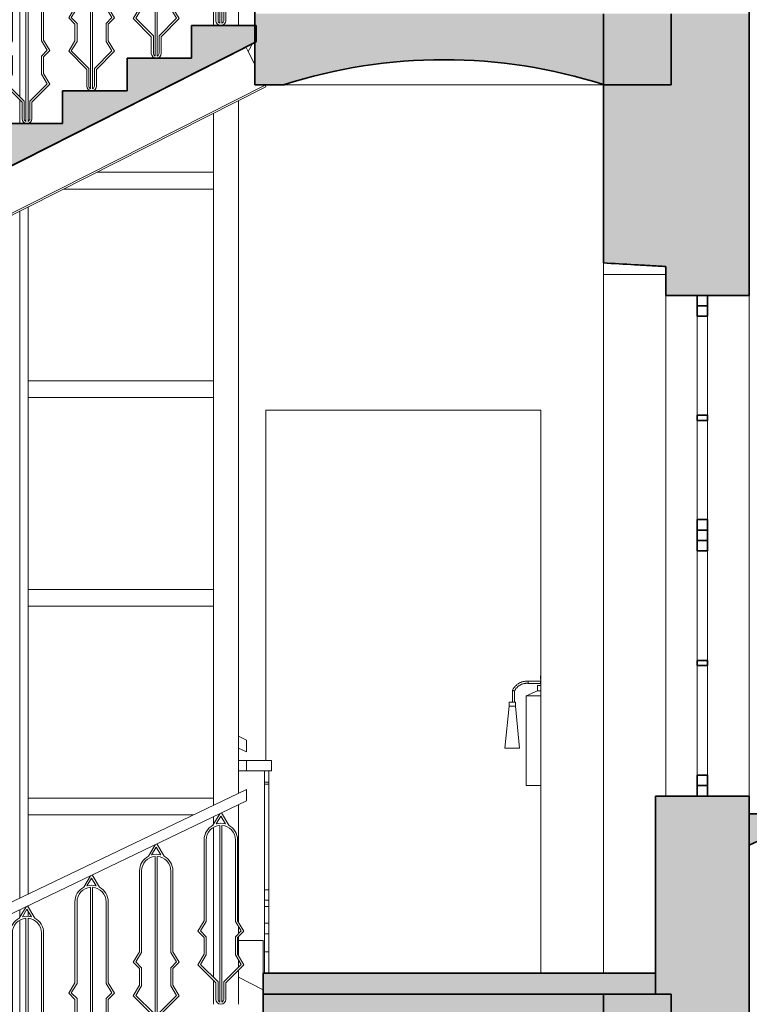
# Model space of a CAD drawing. Header units: metres. Extents: x -2.8 to 28.4, y -7 to 24.8.
# Tile 8 of 14: x 11.2 to 14.7, y 5.4 to 10.1. Entities that reach past the tile are written whole.
import ezdxf

# ---------------------------------------------------------------- set-up
doc = ezdxf.new("R2010")
doc.units = ezdxf.units.M
doc.layers.add('AV-SRAFY', color=7, linetype='Continuous', lineweight=35)
doc.layers.add('AV-STAVBA', color=7, linetype='Continuous', lineweight=18)

# ---------------------------------------------------------------- blocks, each defined once
blk = doc.blocks.new('L Corner Mullion - 100x100-1398216-Řez A-A_')
at = {"layer": 'AV-STAVBA'}
for p, q in [((12.1782, 5.3514), (12.1782, 5.41)), ((12.2982, 5.41), (12.2982, 5.3514))]:
    blk.add_line(p, q, dxfattribs=at)
blk = doc.blocks.new('L Corner Mullion - 100x100-1395240-Řez A-A_')
at = {"layer": 'AV-STAVBA'}
for p, q in [((12.1782, 6.3061), (12.1782, 7.75)), ((12.2982, 7.75), (12.2982, 6.3636)), ((12.2982, 6.3081), (12.2982, 5.7431)), ((12.1782, 6.2145), (12.1782, 6.2506)), ((12.1782, 5.4806), (12.1782, 6.1997)), ((12.2982, 5.7237), (12.2982, 5.6906)), ((12.2982, 5.6764), (12.2982, 5.5831)), ((12.2982, 5.5637), (12.2982, 5.5306)), ((12.2982, 5.5164), (12.2982, 5.41)), ((12.1782, 5.41), (12.1782, 5.4664))]:
    blk.add_line(p, q, dxfattribs=at)
blk = doc.blocks.new('L Corner Mullion - 100x100-1395303-Řez A-A_')
at = {"layer": 'AV-STAVBA'}
for p, q in [((12.1782, 7.75), (12.1782, 8.29)), ((12.2982, 8.29), (12.2982, 7.75))]:
    blk.add_line(p, q, dxfattribs=at)
blk = doc.blocks.new('L Corner Mullion - 100x100-V2-Řez A-A_')
at = {"layer": 'AV-STAVBA'}
for p, q in [((12.1782, 1.29), (12.1782, 2.29)), ((12.2982, 2.29), (12.2982, 1.29))]:
    blk.add_line(p, q, dxfattribs=at)
blk = doc.blocks.new('L Corner Mullion - 100x100-1395315-Řez A-A_')
at = {"layer": 'AV-STAVBA'}
for p, q in [((12.1782, 10.0433), (12.1782, 10.11)), ((12.2982, 10.11), (12.2982, 10.0433)), ((12.2982, 9.6837), (12.2982, 9.29)), ((12.1782, 9.29), (12.1782, 9.6231))]:
    blk.add_line(p, q, dxfattribs=at)
blk = doc.blocks.new('Obdélníková příčel - Koncepční příčel interiérová 40_40-V6-Řez A-A_')
at = {"layer": 'AV-STAVBA'}
for p, q in [((11.2482, 6.3), (11.2482, 5.8604)), ((11.2882, 6.3), (11.2882, 5.8795)), ((11.2882, 5.8241), (11.2882, 5.8188)), ((11.2482, 5.8049), (11.2482, 5.7688)), ((11.2882, 5.7994), (11.2882, 5.7734)), ((11.2482, 5.754), (11.2482, 5.3))]:
    blk.add_line(p, q, dxfattribs=at)
blk = doc.blocks.new('Obdélníková příčel - Koncepční příčel interiérová 40_40-1045116-Řez A-A_')
at = {"layer": 'AV-STAVBA'}
for p, q in [((11.2482, 1.3), (11.2482, 0.3)), ((11.2882, 1.3), (11.2882, 0.3))]:
    blk.add_line(p, q, dxfattribs=at)
blk = doc.blocks.new('Obdélníková příčel - Koncepční příčel interiérová 40_40-V7-Řez A-A_')
at = {"layer": 'AV-STAVBA'}
for p, q in [((11.2882, 9.1733), (11.2882, 8.3)), ((11.2482, 9.1531), (11.2482, 8.3))]:
    blk.add_line(p, q, dxfattribs=at)
blk = doc.blocks.new('Obdélníková příčel - Koncepční příčel interiérová 40_40-V8-Řez A-A_')
at = {"layer": 'AV-STAVBA'}
for p, q in [((11.2482, 10.3), (11.2482, 9.7025)), ((11.2482, 9.6883), (11.2482, 9.5733))]:
    blk.add_line(p, q, dxfattribs=at)
blk = doc.blocks.new('Obdélníková příčel - Koncepční příčel interiérová 80_40-V13-Řez A-A_')
at = {"layer": 'AV-STAVBA'}
for p, q in [((11.2882, 6.26), (11.2882, 6.34)), ((12.1782, 6.34), (11.2882, 6.34)), ((12.1782, 6.34), (12.1782, 6.3061)), ((12.0821, 6.26), (11.2882, 6.26))]:
    blk.add_line(p, q, dxfattribs=at)
blk = doc.blocks.new('Obdélníková příčel - Koncepční příčel interiérová 80_40-1045391-Řez A-A_')
at = {"layer": 'AV-STAVBA'}
for p, q in [((11.2882, 0.26), (11.2882, 0.34)), ((12.1782, 0.34), (11.2882, 0.34)), ((12.1782, 0.34), (12.1782, 0.26)), ((12.1782, 0.26), (11.2882, 0.26))]:
    blk.add_line(p, q, dxfattribs=at)
blk = doc.blocks.new('Obdélníková příčel - Koncepční příčel interiérová 80_40-V14-Řez A-A_')
at = {"layer": 'AV-STAVBA'}
for p, q in [((12.1782, 9.34), (11.618, 9.34)), ((12.1782, 9.34), (12.1782, 9.26)), ((12.1782, 9.26), (11.4597, 9.26))]:
    blk.add_line(p, q, dxfattribs=at)
blk = doc.blocks.new('WI_2-2_bez středního sloupku_s příčlemi - 1150x2400-1162496-Řez A-A_')
at = {"layer": 'AV-STAVBA', "lineweight": 35}
for p, q in [((14.4982, 8.75), (14.4982, 8.7)), ((14.5482, 8.75), (14.4982, 8.75)), ((14.5482, 8.7), (14.5482, 8.75)), ((14.4982, 8.7), (14.5482, 8.7)), ((14.4982, 8.7), (14.4982, 8.65)), ((14.5482, 8.7), (14.4982, 8.7)), ((14.5482, 8.65), (14.5482, 8.7)), ((14.4982, 8.65), (14.5482, 8.65)), ((14.4982, 8.175), (14.4982, 8.15)), ((14.5482, 8.175), (14.4982, 8.175)), ((14.5482, 8.15), (14.5482, 8.175)), ((14.4982, 8.15), (14.5482, 8.15)), ((14.4982, 7.675), (14.4982, 7.625)), ((14.5482, 7.675), (14.4982, 7.675)), ((14.5482, 7.625), (14.5482, 7.675)), ((14.4982, 7.625), (14.4982, 7.575)), ((14.5482, 7.625), (14.4982, 7.625)), ((14.4982, 7.625), (14.5482, 7.625)), ((14.5482, 7.575), (14.5482, 7.625)), ((14.4982, 7.575), (14.5482, 7.575)), ((14.4982, 7.575), (14.4982, 7.525)), ((14.5482, 7.575), (14.4982, 7.575)), ((14.5482, 7.525), (14.5482, 7.575)), ((14.4982, 7.525), (14.5482, 7.525)), ((14.4982, 7), (14.4982, 6.975)), ((14.5482, 7), (14.4982, 7)), ((14.5482, 6.975), (14.5482, 7)), ((14.4982, 6.975), (14.5482, 6.975)), ((14.4982, 6.45), (14.4982, 6.4)), ((14.5482, 6.45), (14.4982, 6.45)), ((14.5482, 6.4), (14.5482, 6.45)), ((14.4982, 6.4), (14.4982, 6.35)), ((14.5482, 6.4), (14.4982, 6.4)), ((14.4982, 6.4), (14.5482, 6.4)), ((14.5482, 6.35), (14.5482, 6.4)), ((14.4982, 6.35), (14.5482, 6.35))]:
    blk.add_line(p, q, dxfattribs=at)
at = {"layer": 'AV-STAVBA'}
for p, q in [((14.4982, 8.175), (14.4982, 8.65)), ((14.5482, 8.65), (14.5482, 8.175)), ((14.4982, 7.675), (14.4982, 8.15)), ((14.5482, 8.15), (14.5482, 7.675)), ((14.4982, 7), (14.4982, 7.525)), ((14.5482, 7.525), (14.5482, 7)), ((14.4982, 6.45), (14.4982, 6.975)), ((14.5482, 6.975), (14.5482, 6.45))]:
    blk.add_line(p, q, dxfattribs=at)
blk = doc.blocks.new('Railing - BA_Panel zábradlí-1395254-Řez A-A_')
at = {"layer": 'AV-STAVBA'}
for p, q in [((9.6632, 7.836), (9.6981, 7.8941)), ((9.7061, 7.8901), (9.7386, 7.836)), ((9.7009, 7.8793), (9.6787, 7.8423)), ((9.7231, 7.8423), (9.7009, 7.8793)), ((9.6959, 6.921), (9.6959, 7.8352)), ((9.7059, 7.8352), (9.7059, 6.921)), ((9.6209, 7.31), (9.6209, 7.7654)), ((9.6309, 7.7654), (9.6309, 7.3072)), ((9.7709, 7.3072), (9.7709, 7.7654)), ((9.7809, 7.7654), (9.7809, 7.31)), ((9.5909, 7.26), (9.6209, 7.31)), ((9.6309, 7.3072), (9.6035, 7.2616)), ((9.7983, 7.2616), (9.7709, 7.3072)), ((9.7809, 7.31), (9.8109, 7.26)), ((9.6209, 7.23), (9.5909, 7.26)), ((9.6035, 7.2616), (9.6309, 7.2341)), ((9.6209, 7.15), (9.6209, 7.23)), ((9.6309, 7.2341), (9.6309, 7.1472)), ((9.7709, 7.2341), (9.7983, 7.2616)), ((9.7709, 7.1472), (9.7709, 7.2341)), ((9.8109, 7.26), (9.7809, 7.23)), ((9.7809, 7.23), (9.7809, 7.15)), ((9.5909, 7.1), (9.6209, 7.15)), ((9.6309, 7.1472), (9.6035, 7.1016)), ((9.7983, 7.1016), (9.7709, 7.1472)), ((9.7809, 7.15), (9.8109, 7.1)), ((9.6773, 7.0136), (9.5909, 7.1)), ((9.6035, 7.1016), (9.6873, 7.0177)), ((9.7145, 7.0177), (9.7983, 7.1016)), ((9.8109, 7.1), (9.7245, 7.0136)), ((9.6773, 6.9336), (9.6773, 7.0136)), ((9.6873, 7.0177), (9.6873, 6.9336)), ((9.7145, 6.9336), (9.7145, 7.0177)), ((9.7245, 7.0136), (9.7245, 6.9336))]:
    blk.add_line(p, q, dxfattribs=at)
for centre, radius, start, end in [((9.7009, 7.7654), 0.08, 118.0901, 180), ((9.7009, 7.7654), 0.08, 73.8547, 106.1453), ((9.7009, 7.7654), 0.08, 360, 61.9099), ((9.7009, 7.7654), 0.07, 94.096, 180), ((9.7009, 7.7654), 0.07, 0, 85.904), ((9.7009, 6.9336), 0.0236, 180, 0), ((9.7009, 6.9336), 0.0136, 180, 248.3797), ((9.7009, 6.9336), 0.0136, 291.6203, 0)]:
    blk.add_arc(centre, radius, start, end, dxfattribs=at)
blk = doc.blocks.new('Railing - BA_Panel zábradlí-V23-Řez A-A_')
at = {"layer": 'AV-STAVBA'}
for p, q in [((10.2109, 6.9467), (10.2382, 6.9922)), ((10.2382, 6.9194), (10.2109, 6.9467)), ((10.2382, 6.9727), (10.2235, 6.9482)), ((10.2235, 6.9482), (10.2382, 6.9335)), ((10.2109, 6.7867), (10.2382, 6.8322)), ((10.2382, 6.8127), (10.2235, 6.7882)), ((10.2382, 6.7594), (10.2109, 6.7867)), ((10.2235, 6.7882), (10.2382, 6.7735))]:
    blk.add_line(p, q, dxfattribs=at)
blk = doc.blocks.new('Railing - BA_Zdobný sloupek zábradlí-1391636-Řez A-A_')
at = {"layer": 'AV-STAVBA'}
for p, q in [((9.5959, 7.0817), (9.5896, 7.0817)), ((9.5959, 7.0817), (9.5959, 7.0667)), ((9.5896, 7.0667), (9.5944, 7.0667))]:
    blk.add_line(p, q, dxfattribs=at)
blk = doc.blocks.new('Railing - Railing-1361517-Řez A-A_')
at = {"layer": 'AV-STAVBA'}
for p, q in [((9.6259, 7.9867), (9.5882, 7.9867)), ((9.6259, 7.9867), (10.2382, 7.6772)), ((9.5882, 7.9367), (9.614, 7.9367)), ((9.614, 7.9367), (10.2382, 7.6212)), ((12.2982, 6.6361), (12.3359, 6.6171)), ((12.3359, 6.6171), (12.3359, 6.5611)), ((12.2982, 6.5801), (12.3359, 6.5611))]:
    blk.add_line(p, q, dxfattribs=at)
for name, p in [('Railing - BA_Panel zábradlí-1395254-Řez A-A_', (0, 0)), ('Railing - BA_Panel zábradlí-1395254-Řez A-A_', (0.31, -0.1567)), ('Railing - BA_Zdobný sloupek zábradlí-1391636-Řez A-A_', (0, 0)), ('Railing - BA_Panel zábradlí-V23-Řez A-A_', (0, 0))]:
    blk.add_blockref(name, p)
blk = doc.blocks.new('Railing - BA_Panel zábradlí-1391922-Řez A-A_')
at = {"layer": 'AV-STAVBA'}
for p, q in [((12.2086, 6.2652), (12.1755, 6.2101)), ((12.191, 6.2163), (12.2132, 6.2534)), ((12.2132, 6.2534), (12.2355, 6.2163)), ((12.2509, 6.2101), (12.2157, 6.2686)), ((12.2082, 6.2093), (12.2082, 5.3624)), ((12.2182, 5.3624), (12.2182, 6.2093)), ((12.1332, 6.1395), (12.1332, 5.7514)), ((12.1432, 5.7487), (12.1432, 6.1395)), ((12.2832, 6.1395), (12.2832, 5.7487)), ((12.2932, 5.7514), (12.2932, 6.1395)), ((12.1332, 5.7514), (12.1032, 5.7014)), ((12.1158, 5.703), (12.1432, 5.7487)), ((12.2832, 5.7487), (12.3106, 5.703)), ((12.3232, 5.7014), (12.2932, 5.7514)), ((12.1032, 5.7014), (12.1332, 5.6714)), ((12.1432, 5.6756), (12.1158, 5.703)), ((12.1332, 5.6714), (12.1332, 5.5914)), ((12.1432, 5.5887), (12.1432, 5.6756)), ((12.3106, 5.703), (12.2832, 5.6756)), ((12.2832, 5.6756), (12.2832, 5.5887)), ((12.2932, 5.6714), (12.3232, 5.7014)), ((12.2932, 5.5914), (12.2932, 5.6714)), ((12.1332, 5.5914), (12.1032, 5.5414)), ((12.1158, 5.543), (12.1432, 5.5887)), ((12.2832, 5.5887), (12.3106, 5.543)), ((12.3232, 5.5414), (12.2932, 5.5914)), ((12.1032, 5.5414), (12.1896, 5.455)), ((12.1996, 5.4591), (12.1158, 5.543)), ((12.3106, 5.543), (12.2268, 5.4591)), ((12.2368, 5.455), (12.3232, 5.5414)), ((12.1896, 5.455), (12.1896, 5.375)), ((12.1996, 5.375), (12.1996, 5.4591)), ((12.2268, 5.4591), (12.2268, 5.375)), ((12.2368, 5.375), (12.2368, 5.455))]:
    blk.add_line(p, q, dxfattribs=at)
for centre, radius, start, end in [((12.2132, 6.1395), 0.08, 118.0901, 180), ((12.2132, 6.1395), 0.07, 94.096, 180), ((12.2132, 6.1395), 0.08, 73.8547, 106.1453), ((12.2132, 6.1395), 0.07, 0, 85.904), ((12.2132, 6.1395), 0.08, 0, 61.9099), ((12.2132, 5.375), 0.0236, 180, 0), ((12.2132, 5.375), 0.0136, 180, 248.3797), ((12.2132, 5.375), 0.0136, 291.6203, 0)]:
    blk.add_arc(centre, radius, start, end, dxfattribs=at)
blk = doc.blocks.new('Railing - Railing-1391833-Řez A-A_')
at = {"layer": 'AV-STAVBA'}
for p, q in [((9.5782, 5.06), (12.3359, 6.3817)), ((12.3359, 6.3817), (12.3359, 6.3262)), ((12.3359, 6.3262), (9.5782, 5.0046)), ((9.5782, 5.0046), (9.5782, 5.06))]:
    blk.add_line(p, q, dxfattribs=at)
for p in [(0, 0), (-0.31, -0.1486), (-0.62, -0.2971), (-0.93, -0.4457), (-1.24, -0.5943), (-1.55, -0.7429), (-1.86, -0.8914), (-2.17, -1.04), (-2.48, -1.1886)]:
    blk.add_blockref('Railing - BA_Panel zábradlí-1391922-Řez A-A_', p)
blk = doc.blocks.new('Railing - BA_Panel zábradlí-1395425-Řez A-A_')
at = {"layer": 'AV-STAVBA'}
for p, q in [((12.4233, 11.0971), (12.4233, 11.0366)), ((12.4334, 11.1072), (12.4433, 11.1072)), ((12.4433, 11.1166), (12.441, 11.1166)), ((12.4433, 11.1195), (12.4433, 11.1072)), ((12.4433, 11.0366), (12.4433, 11.1072)), ((12.4233, 10.6), (12.4233, 11.0366)), ((12.4433, 11.0366), (12.4433, 10.6)), ((12.4233, 10.55), (12.4233, 10.6)), ((12.4433, 10.6), (12.4233, 10.6)), ((12.4433, 10.6), (12.4433, 10.55)), ((12.4233, 10.52), (12.4233, 10.55)), ((12.4433, 10.55), (12.4233, 10.55)), ((12.4433, 10.55), (12.4433, 10.52)), ((12.4233, 10.44), (12.4233, 10.52)), ((12.4433, 10.52), (12.4233, 10.52)), ((12.4433, 10.52), (12.4433, 10.44)), ((12.4233, 10.39), (12.4233, 10.44)), ((12.4433, 10.44), (12.4233, 10.44)), ((12.4433, 10.44), (12.4433, 10.39)), ((12.4233, 10.3036), (12.4233, 10.39)), ((12.4433, 10.39), (12.4233, 10.39)), ((12.4433, 10.39), (12.4433, 10.3036)), ((12.4233, 10.2236), (12.4233, 10.3036)), ((12.4233, 10.3036), (12.4433, 10.3036)), ((12.4433, 10.3036), (12.4433, 10.2236)), ((12.4233, 10.2236), (12.4233, 10.2)), ((12.4433, 10.2), (12.4433, 10.2236))]:
    blk.add_line(p, q, dxfattribs=at)
blk = doc.blocks.new('Railing - BA_Panel zábradlí-1395293-Řez A-A_')
at = {"layer": 'AV-STAVBA'}
for p, q in [((12.208, 10.9754), (12.1755, 10.9213)), ((12.191, 10.9276), (12.2132, 10.9646)), ((12.2132, 10.9646), (12.2355, 10.9276)), ((12.2509, 10.9213), (12.216, 10.9795)), ((12.2082, 10.9205), (12.2082, 10.0543)), ((12.2182, 10.0543), (12.2182, 10.9205)), ((12.1332, 10.8507), (12.1332, 10.4433)), ((12.1432, 10.4406), (12.1432, 10.8507)), ((12.2832, 10.8507), (12.2832, 10.4406)), ((12.2932, 10.4433), (12.2932, 10.8507)), ((12.1332, 10.4433), (12.1032, 10.3933)), ((12.1158, 10.3949), (12.1432, 10.4406)), ((12.2832, 10.4406), (12.3106, 10.3949)), ((12.3232, 10.3933), (12.2932, 10.4433)), ((12.1032, 10.3933), (12.1332, 10.3633)), ((12.1432, 10.3675), (12.1158, 10.3949)), ((12.3106, 10.3949), (12.2832, 10.3675)), ((12.2932, 10.3633), (12.3232, 10.3933)), ((12.1332, 10.3633), (12.1332, 10.2833)), ((12.1432, 10.2806), (12.1432, 10.3675)), ((12.2832, 10.3675), (12.2832, 10.2806)), ((12.2932, 10.2833), (12.2932, 10.3633)), ((12.1332, 10.2833), (12.1032, 10.2333)), ((12.1158, 10.2349), (12.1432, 10.2806)), ((12.2832, 10.2806), (12.3106, 10.2349)), ((12.3232, 10.2333), (12.2932, 10.2833)), ((12.1032, 10.2333), (12.1896, 10.1469)), ((12.1996, 10.151), (12.1158, 10.2349)), ((12.3106, 10.2349), (12.2268, 10.151)), ((12.2368, 10.1469), (12.3232, 10.2333)), ((12.1996, 10.0669), (12.1996, 10.151)), ((12.2268, 10.151), (12.2268, 10.0669)), ((12.1896, 10.1469), (12.1896, 10.0669)), ((12.2368, 10.0669), (12.2368, 10.1469))]:
    blk.add_line(p, q, dxfattribs=at)
for centre, radius, start, end in [((12.2132, 10.8507), 0.08, 118.0901, 180), ((12.2132, 10.8507), 0.07, 94.096, 180), ((12.2132, 10.8507), 0.08, 73.8547, 106.1453), ((12.2132, 10.8507), 0.07, 0, 85.904), ((12.2132, 10.8507), 0.08, 0, 61.9099), ((12.2132, 10.0669), 0.0236, 180, 0), ((12.2132, 10.0669), 0.0136, 180, 248.3797), ((12.2132, 10.0669), 0.0136, 291.6203, 0)]:
    blk.add_arc(centre, radius, start, end, dxfattribs=at)
blk = doc.blocks.new('Railing - Railing-1395252-Řez A-A_')
at = {"layer": 'AV-STAVBA'}
for p, q in [((12.2982, 11.22), (12.3359, 11.22)), ((12.3359, 11.22), (12.4059, 11.22)), ((12.3359, 11.22), (12.3359, 11.17)), ((12.3359, 11.22), (12.3359, 11.17)), ((12.4559, 11.22), (12.4059, 11.22)), ((12.4559, 11.22), (12.4059, 11.22)), ((12.2982, 11.17), (12.3359, 11.17)), ((12.3359, 11.17), (12.3926, 11.17)), ((9.5782, 9.7024), (12.3359, 11.0961)), ((12.3359, 11.0401), (9.5782, 9.6464)), ((9.5782, 9.6464), (9.5782, 9.7024))]:
    blk.add_line(p, q, dxfattribs=at)
for points in [[(12.3359, 11.0961), (12.3516, 11.1042), (12.383, 11.1236), (12.423, 11.158), (12.4497, 11.1924), (12.4559, 11.2119), (12.4559, 11.22)], [(12.4059, 11.22), (12.4059, 11.2119), (12.4023, 11.1924), (12.3867, 11.158), (12.3634, 11.1236), (12.3451, 11.1042), (12.3359, 11.0961)], [(12.4599, 11.1633), (12.4585, 11.1727), (12.4565, 11.1915), (12.4558, 11.2105), (12.4559, 11.22)], [(12.3359, 11.0961), (12.3359, 11.0869), (12.3359, 11.0686), (12.3359, 11.0503), (12.3359, 11.0412)]]:
    blk.add_open_spline(points, degree=3, dxfattribs=at)
for points, knots in [([(12.4059, 11.1781), (12.4077, 11.1749), (12.4109, 11.1675), (12.4143, 11.1493), (12.4116, 11.1217), (12.3948, 11.086), (12.3749, 11.064), (12.3632, 11.0542)], [-8.63938, -8.63938, -8.63938, -8.63938, -8.44303, -8.246681, -7.853982, -7.461283, -7.068583, -7.068583, -7.068583, -7.068583]), ([(12.4599, 11.1633), (12.46, 11.1602), (12.4595, 11.1523), (12.4551, 11.1383), (12.4423, 11.1158), (12.4145, 11.086), (12.3814, 11.064), (12.3632, 11.0542)], [-8.385685, -8.385685, -8.385685, -8.385685, -8.246681, -8.050331, -7.853982, -7.461283, -7.068583, -7.068583, -7.068583, -7.068583]), ([(12.3359, 11.0402), (12.3359, 11.0398), (12.3359, 11.0385), (12.3359, 11.0369), (12.3359, 11.0357)], [-0.7655319, -0.7655319, -0.7655319, -0.7655319, -0.5, 0, 0, 0, 0])]:
    blk.add_open_spline(points, degree=3, knots=knots, dxfattribs=at)
for name, p in [('Railing - BA_Panel zábradlí-1395425-Řez A-A_', (0, 0)), ('Railing - BA_Panel zábradlí-1395293-Řez A-A_', (0, 0)), ('Railing - BA_Panel zábradlí-1395293-Řez A-A_', (-0.31, -0.1567)), ('Railing - BA_Panel zábradlí-1395293-Řez A-A_', (-0.62, -0.3133)), ('Railing - BA_Panel zábradlí-1395293-Řez A-A_', (-0.93, -0.47)), ('Railing - BA_Panel zábradlí-1395293-Řez A-A_', (-1.24, -0.6267)), ('Railing - BA_Panel zábradlí-1395293-Řez A-A_', (-1.55, -0.7833)), ('Railing - BA_Panel zábradlí-1395293-Řez A-A_', (-1.86, -0.94)), ('Railing - BA_Panel zábradlí-1395293-Řez A-A_', (-2.17, -1.0967)), ('Railing - BA_Panel zábradlí-1395293-Řez A-A_', (-2.48, -1.2533))]:
    blk.add_blockref(name, p)
blk = doc.blocks.new('Railing - BA_Panel zábradlí-V29-Řez A-A_')
at = {"layer": 'AV-STAVBA'}
for p, q in [((12.4233, 6.4072), (12.4233, 6.47)), ((12.4433, 6.47), (12.4433, 6.4072)), ((12.4433, 6.4166), (12.4233, 6.4166)), ((12.4233, 6.4072), (12.4233, 6.3366)), ((12.4233, 6.4072), (12.4433, 6.4072)), ((12.4433, 6.3366), (12.4433, 6.4072)), ((12.4233, 5.9), (12.4233, 6.3366)), ((12.4433, 6.3366), (12.4433, 5.9)), ((12.4233, 5.85), (12.4233, 5.9)), ((12.4433, 5.9), (12.4233, 5.9)), ((12.4433, 5.9), (12.4433, 5.85)), ((12.4233, 5.82), (12.4233, 5.85)), ((12.4433, 5.85), (12.4233, 5.85)), ((12.4233, 5.74), (12.4233, 5.82)), ((12.4433, 5.82), (12.4233, 5.82)), ((12.4433, 5.85), (12.4433, 5.82)), ((12.4433, 5.82), (12.4433, 5.74)), ((12.4233, 5.69), (12.4233, 5.74)), ((12.4433, 5.74), (12.4233, 5.74)), ((12.4433, 5.74), (12.4433, 5.69)), ((12.4233, 5.6036), (12.4233, 5.69)), ((12.4433, 5.69), (12.4233, 5.69)), ((12.4433, 5.69), (12.4433, 5.6036)), ((12.4233, 5.5236), (12.4233, 5.6036)), ((12.4233, 5.6036), (12.4433, 5.6036)), ((12.4433, 5.6036), (12.4433, 5.5236)), ((12.4233, 5.5236), (12.4233, 5.5)), ((12.4433, 5.5), (12.4433, 5.5236))]:
    blk.add_line(p, q, dxfattribs=at)
blk = doc.blocks.new('Railing - Railing-1395430-Řez A-A_')
at = {"layer": 'AV-STAVBA'}
for p, q in [((12.2982, 6.52), (12.3359, 6.52)), ((12.4559, 6.52), (12.3359, 6.52)), ((12.3359, 6.52), (12.3359, 6.47)), ((12.4559, 6.47), (12.4559, 6.52)), ((12.4559, 6.47), (12.4559, 6.52)), ((12.4559, 6.47), (12.4559, 6.52)), ((12.2982, 6.47), (12.3359, 6.47)), ((12.3359, 6.47), (12.4559, 6.47))]:
    blk.add_line(p, q, dxfattribs=at)
blk.add_blockref('Railing - BA_Panel zábradlí-V29-Řez A-A_', (0, 0))
blk = doc.blocks.new('SFR_IPE - IPE 220-1695039-Řez A-A_')
at = {"layer": 'AV-STAVBA'}
for p, q in [((9.457, 8.484), (12.3344, 9.9382)), ((12.3336, 9.9398), (12.3344, 9.9382)), ((12.3344, 9.9382), (12.3438, 9.9197)), ((12.3438, 9.9197), (12.3759, 9.8561)), ((9.5479, 8.3041), (12.4253, 9.7583)), ((9.5521, 8.2959), (12.4295, 9.7501)), ((12.425, 9.7589), (12.4253, 9.7583)), ((12.4253, 9.7583), (12.4295, 9.7501)), ((9.457, 8.484), (9.4562, 8.4857)), ((9.4573, 8.4834), (9.457, 8.484)), ((9.4664, 8.4655), (9.462, 8.4742)), ((9.5004, 8.3983), (9.4664, 8.4655)), ((9.5385, 8.3227), (9.5063, 8.3866)), ((9.5479, 8.3041), (9.5385, 8.3227)), ((9.5521, 8.2959), (9.5479, 8.3041))]:
    blk.add_line(p, q, dxfattribs=at)
blk = doc.blocks.new('GM_Hasicí přístroj - Hasici pristroj-V42-Řez A-A_')
at = {"layer": 'AV-STAVBA', "lineweight": 13}
for p, q in [((13.7482, 6.9025), (13.7461, 6.9025)), ((13.7461, 6.9025), (13.7461, 6.9015)), ((13.6218, 6.8538), (13.6224, 6.855)), ((13.7325, 6.855), (13.6775, 6.83)), ((13.7461, 6.8885), (13.7461, 6.8875)), ((13.7461, 6.8875), (13.7482, 6.8875))]:
    blk.add_line(p, q, dxfattribs=at)
at = {"layer": 'AV-STAVBA', "lineweight": 13, "flags": 128}
for points in [[(13.6878, 6.9), (13.6847, 6.9002), (13.6817, 6.9003), (13.6786, 6.9003), (13.6756, 6.9001), (13.6726, 6.8998), (13.6695, 6.8995), (13.6665, 6.8989), (13.6636, 6.8983), (13.6606, 6.8976), (13.6577, 6.8967), (13.6548, 6.8957), (13.652, 6.8946), (13.6492, 6.8934), (13.6464, 6.8921), (13.6437, 6.8906), (13.6411, 6.8891), (13.6386, 6.8874), (13.6361, 6.8857), (13.6336, 6.8838), (13.6313, 6.8819), (13.629, 6.8799), (13.6268, 6.8778), (13.6247, 6.8755), (13.6227, 6.8733), (13.6208, 6.8709), (13.619, 6.8685), (13.6173, 6.8659), (13.6156, 6.8634), (13.6141, 6.8607), (13.6127, 6.858), (13.6118, 6.8561)], [(13.6859, 6.8901), (13.6872, 6.89), (13.6873, 6.89)]]:
    blk.add_lwpolyline(points, dxfattribs=at)
blk = doc.blocks.new('GM_Hasicí přístroj - Hasici pristroj-V43-Řez A-A_')
at = {"layer": 'AV-STAVBA', "lineweight": 13}
for p, q in [((13.7461, 6.9), (13.6878, 6.9)), ((13.7482, 6.9258), (13.7461, 6.925)), ((13.7461, 6.925), (13.7461, 6.91)), ((13.7461, 6.91), (13.7482, 6.91)), ((13.7482, 6.9025), (13.7461, 6.9025)), ((13.7461, 6.9025), (13.7461, 6.895)), ((13.7461, 6.895), (13.7461, 6.8875)), ((13.6118, 6.8561), (13.6118, 6.8)), ((13.6218, 6.8), (13.6218, 6.8538)), ((13.7325, 6.855), (13.6775, 6.83)), ((13.6873, 6.89), (13.7461, 6.89)), ((13.7325, 6.88), (13.7325, 6.855)), ((13.7481, 6.88), (13.7325, 6.88)), ((13.7325, 6.855), (13.7423, 6.855)), ((13.7427, 6.855), (13.7481, 6.855)), ((13.7461, 6.8875), (13.7482, 6.8875)), ((13.5968, 6.8), (13.5968, 6.78)), ((13.6268, 6.8), (13.5968, 6.8)), ((13.6268, 6.78), (13.6268, 6.8)), ((13.6775, 6.83), (13.6775, 6.4)), ((13.683, 6.83), (13.6775, 6.83)), ((13.6836, 6.83), (13.6851, 6.83)), ((13.7238, 6.83), (13.685, 6.83)), ((13.7237, 6.83), (13.7302, 6.83)), ((13.7481, 6.83), (13.7301, 6.83)), ((13.5968, 6.78), (13.576, 6.58)), ((13.576, 6.58), (13.5968, 6.78)), ((13.5968, 6.78), (13.6012, 6.78)), ((13.6012, 6.78), (13.6224, 6.78)), ((13.6224, 6.78), (13.6268, 6.78)), ((13.646, 6.58), (13.6268, 6.78)), ((13.6268, 6.78), (13.646, 6.58)), ((13.576, 6.58), (13.646, 6.58)), ((13.6775, 6.4), (13.7481, 6.4))]:
    blk.add_line(p, q, dxfattribs=at)
at = {"layer": 'AV-STAVBA', "lineweight": 13, "flags": 128}
for points in [[(13.6878, 6.9), (13.6847, 6.9002), (13.6817, 6.9003), (13.6786, 6.9003), (13.6756, 6.9001), (13.6726, 6.8998), (13.6695, 6.8995), (13.6665, 6.8989), (13.6636, 6.8983), (13.6606, 6.8975), (13.6577, 6.8967), (13.6548, 6.8957), (13.652, 6.8946), (13.6492, 6.8934), (13.6464, 6.8921), (13.6437, 6.8906), (13.6411, 6.8891), (13.6386, 6.8874), (13.6361, 6.8857), (13.6336, 6.8838), (13.6313, 6.8819), (13.629, 6.8799), (13.6268, 6.8778), (13.6247, 6.8755), (13.6227, 6.8733), (13.6208, 6.8709), (13.619, 6.8685), (13.6173, 6.8659), (13.6156, 6.8634), (13.6141, 6.8607), (13.6127, 6.858), (13.6118, 6.8561)], [(13.6218, 6.8538), (13.623, 6.8562), (13.6244, 6.8585), (13.6258, 6.8607), (13.6273, 6.8629), (13.6289, 6.865), (13.6305, 6.867), (13.6323, 6.869), (13.6341, 6.8709), (13.636, 6.8728), (13.638, 6.8745), (13.6401, 6.8762), (13.6422, 6.8778), (13.6444, 6.8793), (13.6466, 6.8807), (13.6489, 6.882), (13.6512, 6.8833), (13.6536, 6.8844), (13.6561, 6.8855), (13.6585, 6.8864), (13.661, 6.8872), (13.6636, 6.888), (13.6661, 6.8886), (13.6687, 6.8892), (13.6713, 6.8896), (13.674, 6.8899), (13.6766, 6.8902), (13.6792, 6.8903), (13.6819, 6.8903), (13.6845, 6.8902), (13.6872, 6.89), (13.6873, 6.89)]]:
    blk.add_lwpolyline(points, dxfattribs=at)
at = {"layer": 'AV-STAVBA', "lineweight": 13}
blk.add_open_spline([(13.6873, 6.89), (13.6873, 6.89), (13.6873, 6.8902), (13.6874, 6.8911), (13.6874, 6.8924), (13.6875, 6.8941), (13.6876, 6.8959), (13.6877, 6.8975), (13.6877, 6.8989), (13.6878, 6.8998), (13.6878, 6.9), (13.6878, 6.9)], degree=3, dxfattribs=at)
blk.add_open_spline([(13.6218, 6.8538), (13.6218, 6.8538), (13.6216, 6.8539), (13.6208, 6.8541), (13.62, 6.8543), (13.6193, 6.8544), (13.6185, 6.8546), (13.6177, 6.8548), (13.6168, 6.855), (13.6159, 6.8552), (13.6151, 6.8554), (13.614, 6.8556), (13.6129, 6.8559), (13.612, 6.8561), (13.6118, 6.8561), (13.6118, 6.8561)], degree=3, knots=[0, 0, 0, 0, 0.111111, 0.222222, 0.277778, 0.333333, 0.388889, 0.444444, 0.5, 0.555556, 0.611111, 0.666667, 0.777778, 0.888889, 1, 1, 1, 1], dxfattribs=at)
blk = doc.blocks.new('Řísma 2NP_ vnitroblok - Řísma 2NP_ vnitroblok-1646675-Řez A-A_')
at = {"layer": 'AV-STAVBA'}
blk.add_hatch(color=256, dxfattribs=at).paths.add_polyline_path([(14.7482, 6.115), (14.789, 6.134), (14.789, 6.264), (14.7482, 6.264)])
at = {"layer": 'AV-STAVBA', "lineweight": 35}
for p, q in [((14.7482, 6.264), (14.7482, 6.115)), ((14.789, 6.264), (14.7482, 6.264)), ((14.7482, 6.115), (14.789, 6.134))]:
    blk.add_line(p, q, dxfattribs=at)

msp = doc.modelspace()

# ---------------------------------------------------------------- hatches: boundary and pattern name
at = {"layer": 'AV-SRAFY', "lineweight": 18}
for points in [[(14.0482, 9.76), (14.3732, 9.76), (14.3732, 10.1), (12.3759, 10.1), (12.3759, 9.76), (12.5182, 9.761), (12.6677, 9.8036), (12.8195, 9.8369), (12.9731, 9.8608), (13.1278, 9.8752), (13.2832, 9.88), (13.4386, 9.8752), (13.5957, 9.8605), (13.7469, 9.8369), (13.8987, 9.8036), (14.0482, 9.761)], [(12.4159, 5.4), (14.2982, 5.4), (14.2982, 5.5), (12.4159, 5.5), (12.4159, 5.4653)], [(14.0482, 5.1), (14.3732, 5.1), (14.3732, 5.4), (12.4159, 5.4), (12.4159, 5.1), (12.6482, 5.101), (12.7574, 5.1545), (12.8706, 5.1988), (12.9871, 5.2336), (13.1061, 5.2586), (13.2267, 5.2737), (13.3482, 5.2787), (13.4697, 5.2737), (13.5957, 5.2575), (13.7093, 5.2336), (13.8258, 5.1988), (13.939, 5.1545), (14.0482, 5.101)]]:
    msp.add_hatch(color=256, dxfattribs=at).paths.add_polyline_path(points)
h = msp.add_hatch(color=256, dxfattribs=at)
h.paths.add_polyline_path([(14.5859, 5.5), (14.7482, 5.5), (14.7482, 6.35), (14.2982, 6.35), (14.2982, 5.5), (14.3879, 5.5)])
h.paths.add_polyline_path([(14.3482, 8.75), (14.7482, 8.75), (14.7482, 10.1), (14.0482, 10.1), (14.0482, 8.9055), (14.3482, 8.8886)])
h = msp.add_hatch(color=256, dxfattribs=at)
h.paths.add_polyline_path([(14.0482, -0.5314), (14.2482, -0.3314), (14.5482, -0.1307), (14.5482, -0.12), (14.7482, -0.12), (14.7482, 0.6), (14.7282, 0.6), (14.7282, 0.62), (14.7482, 0.62), (14.7482, 1.13), (14.0482, 1.13), (14.0482, -0.4918)])
h.paths.add_polyline_path([(14.3879, 4.5125), (14.6482, 4.5125), (14.7482, 4.6159), (14.7482, 5.5), (14.2982, 5.5), (14.2982, 5.4), (14.0482, 5.4), (14.0482, 4.57), (14.3782, 4.57), (14.3782, 4.5125)])
at = {"layer": 'AV-STAVBA'}
msp.add_hatch(color=256, dxfattribs=at).paths.add_polyline_path([(9.5932, 8.5549), (12.3832, 9.9649), (12.3832, 10.0433), (12.0732, 10.0433), (12.0732, 9.8867), (11.7632, 9.8867), (11.7632, 9.73), (11.4532, 9.73), (11.4532, 9.5733), (11.1432, 9.5733), (11.1432, 9.4167), (10.8332, 9.4167), (10.8332, 9.26), (10.5232, 9.26), (10.5232, 9.1033), (10.2132, 9.1033), (10.2132, 8.9467), (9.9032, 8.9467), (9.9032, 8.79), (9.5932, 8.79), (9.5932, 8.7145)])

# ---------------------------------------------------------------- linework, layer by layer
at = {"layer": 'AV-STAVBA', "lineweight": 35}
for p, q in [((14.7482, 8.75), (14.7482, 11)), ((12.3759, 10.2), (12.3759, 9.76)), ((14.0482, 10.1), (14.0482, 8.9055)), ((14.3732, 9.76), (14.3732, 10.1)), ((12.3832, 10.0433), (12.0732, 10.0433)), ((12.0732, 10.0433), (12.0732, 9.8867)), ((12.3832, 9.9649), (12.3832, 10.0433)), ((9.5932, 8.5549), (12.3832, 9.9649)), ((12.0732, 9.8867), (11.7632, 9.8867)), ((11.7632, 9.8867), (11.7632, 9.73)), ((11.7632, 9.73), (11.4532, 9.73)), ((11.4532, 9.73), (11.4532, 9.5733)), ((12.3759, 9.76), (12.5182, 9.76)), ((12.5182, 9.76), (12.5182, 9.761)), ((14.0482, 9.76), (14.3732, 9.76)), ((11.4532, 9.5733), (11.1432, 9.5733)), ((14.3482, 8.8886), (14.3482, 8.75)), ((14.3482, 8.75), (14.7482, 8.75)), ((14.7482, 6.35), (14.2982, 6.35)), ((14.2982, 5.4), (14.2982, 6.35)), ((14.7482, 4.6159), (14.7482, 6.35)), ((12.4159, 5.5), (12.4159, 5.1)), ((14.2982, 5.5), (12.4159, 5.5)), ((12.4159, 5.4), (14.3732, 5.4)), ((14.0482, 5.4), (14.0482, 4.57)), ((14.3732, 5.1), (14.3732, 5.4))]:
    msp.add_line(p, q, dxfattribs=at)
at = {"layer": 'AV-STAVBA'}
for p, q in [((12.3506, 9.9308), (12.3442, 9.9187)), ((12.3632, 9.9548), (12.3506, 9.9308)), ((14.0482, 9.76), (12.5182, 9.76)), ((14.0482, 5.5), (14.0482, 8.9055)), ((14.3482, 8.85), (14.0482, 8.85)), ((14.3482, 8.75), (14.3482, 6.35)), ((14.7482, 8.75), (14.7482, 6.35)), ((12.4282, 6.52), (12.4282, 8.2)), ((12.4282, 8.2), (13.7482, 8.2)), ((13.7482, 8.2), (13.7482, 5.5)), ((12.2982, 5.6567), (12.4159, 5.6567)), ((12.4159, 5.5), (12.4159, 5.6567)), ((12.2982, 5.4811), (12.4159, 5.4216))]:
    msp.add_line(p, q, dxfattribs=at)
at = {"layer": 'AV-STAVBA', "lineweight": 35}
for start, end in [(90, 107.6836), (72.3164, 90)]:
    msp.add_arc((13.2832, 7.3616), 2.5184, start, end, dxfattribs=at)
msp.add_open_spline([(14.0482, 8.9055), (14.0982, 8.9026), (14.1732, 8.8984), (14.2732, 8.8928), (14.3232, 8.89), (14.3482, 8.8886)], degree=3, knots=[0, 0, 0, 0, 0.5, 0.75, 1, 1, 1, 1], dxfattribs=at)

# ---------------------------------------------------------------- block references
at = {"layer": 'AV-STAVBA'}
for name, p in [('Řísma 2NP_ vnitroblok - Řísma 2NP_ vnitroblok-1646675-Řez A-A_', (0, 0)), ('Railing - Railing-1395252-Řez A-A_', (0, 0)), ('Obdélníková příčel - Koncepční příčel interiérová 40_40-V8-Řez A-A_', (0, 0)), ('L Corner Mullion - 100x100-1395315-Řez A-A_', (0, 0)), ('SFR_IPE - IPE 220-1695039-Řez A-A_', (0, 0)), ('Obdélníková příčel - Koncepční příčel interiérová 80_40-V14-Řez A-A_', (0, 0)), ('L Corner Mullion - 100x100-V2-Řez A-A_', (0, 7)), ('Obdélníková příčel - Koncepční příčel interiérová 40_40-V7-Řez A-A_', (0, 0)), ('WI_2-2_bez středního sloupku_s příčlemi - 1150x2400-1162496-Řez A-A_', (0, 0)), ('Obdélníková příčel - Koncepční příčel interiérová 80_40-1045391-Řez A-A_', (0, 8)), ('Obdélníková příčel - Koncepční příčel interiérová 40_40-1045116-Řez A-A_', (0, 7)), ('L Corner Mullion - 100x100-1395303-Řez A-A_', (0, 0)), ('Railing - Railing-1361517-Řez A-A_', (0, 0)), ('L Corner Mullion - 100x100-1395240-Řez A-A_', (0, 0)), ('Obdélníková příčel - Koncepční příčel interiérová 80_40-1045391-Řez A-A_', (0, 7)), ('Obdélníková příčel - Koncepční příčel interiérová 40_40-1045116-Řez A-A_', (0, 6)), ('GM_Hasicí přístroj - Hasici pristroj-V43-Řez A-A_', (0, 0)), ('GM_Hasicí přístroj - Hasici pristroj-V42-Řez A-A_', (0, 0)), ('Railing - Railing-1395430-Řez A-A_', (0, 0)), ('Railing - Railing-1391833-Řez A-A_', (0, 0)), ('Obdélníková příčel - Koncepční příčel interiérová 80_40-V13-Řez A-A_', (0, 0)), ('Obdélníková příčel - Koncepční příčel interiérová 40_40-V6-Řez A-A_', (0, 0)), ('L Corner Mullion - 100x100-1398216-Řez A-A_', (0, 0))]:
    msp.add_blockref(name, p, dxfattribs=at)

doc.saveas('drawing.dxf')
